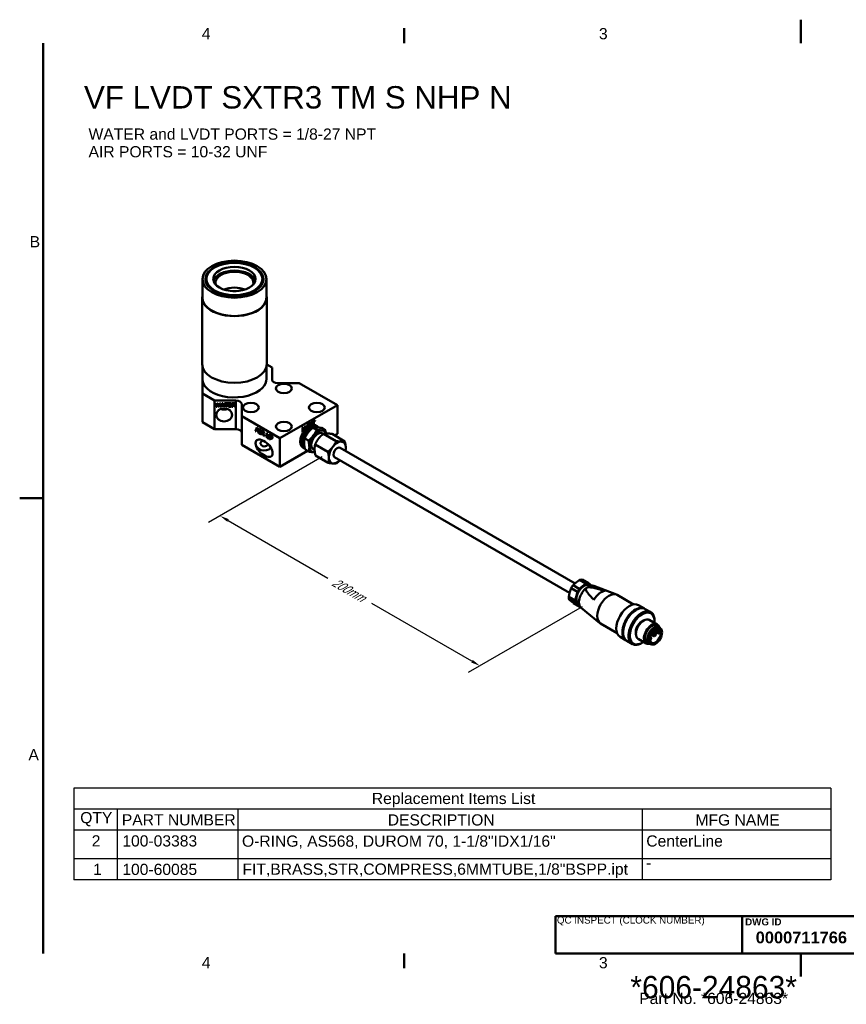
# Model space of a CAD drawing. Header units: millimetres. Extents: x 7 to 857, y -1 to 540.
# Tile 1 of 3: x 7 to 456, y 4 to 540. Entities that reach past the tile are written whole.
import ezdxf
from ezdxf.enums import TextEntityAlignment as Align

# ---------------------------------------------------------------- set-up
doc = ezdxf.new("R2010")
doc.units = ezdxf.units.MM
doc.header["$LTSCALE"] = 2
doc.layers.get('0').update_dxf_attribs({"lineweight": 25})
for name, color, linetype, lineweight in [('Border_0', 7, 'Continuous', 50), ('Border_2', 7, 'Continuous', 50), ('Dimensions(CL)', 7, 'Continuous', 25), ('Sketch Geometry(CL)', 7, 'Continuous', 50), ('Symbols(CL)', 7, 'Continuous', 25), ('Visible Edges(CL)', 7, 'Continuous', 50), ('Visible Tangent Edges(CL)', 7, 'Continuous', 50)]:
    doc.layers.add(name, color=color, linetype=linetype, lineweight=lineweight)
doc.styles.add('ALIGNED-CL', font='arial.ttf')
doc.styles.add('Copy of DEFAULT-CL', font='arial.ttf')
doc.styles.add('DEFAULT-ANSI', font='arial.ttf')
doc.styles.add('Text Style30', font='arialbd.ttf')
doc.styles.add('Text Style31', font='arialbd.ttf')
doc.styles.add('Text Style32', font='arialbd.ttf')
doc.styles.add('Text Style50', font='arialbd.ttf')
doc.styles.add('Text Style56', font='arialbd.ttf')
doc.styles.add('Text Style93', font='arialbd.ttf')
doc.styles.add('Text Style95', font='arialbd.ttf')
doc.dimstyles.new('MM-2PLC-CL', dxfattribs={"dimscale": 2, "dimtxt": 3.048, "dimasz": 2.5, "dimexe": 3.175, "dimexo": 1.5875, "dimgap": 1.6002, "dimtad": 0, "dimtoh": 1, "dimrnd": 1e-08, "dimzin": 0, "dimdsep": 46, "dimtxsty": 'ALIGNED-CL', "dimcen": 0.09, "dimdle": 10, "dimclrd": 7, "dimclre": 7, "dimclrt": 250, "dimadec": 1, "dimazin": 0, "dimtfac": 1, "dimtofl": 0, "dimtmove": 0, "dimatfit": 3, "dimfxl": 0, "dimtolj": 1, "dimtzin": 0, "dimlwd": 25, "dimlwe": 25, "dimarcsym": 0})

# ---------------------------------------------------------------- blocks, each defined once
blk = doc.blocks.new('Borders Default Border')
at = {"layer": 'Border_0'}
for p, q in [((107.95, 263.65), (107.95, 267.72)), ((107.95, 15.75), (107.95, 11.68))]:
    blk.add_line(p, q, dxfattribs=at)
at = {"layer": 'Border_0', "flags": 128}
for points in [[(215.9, 270), (215.9, 263.65)], [(9.65, 15.75), (9.65, 263.65)], [(3.3, 139.7), (9.65, 139.7)], [(215.9, 9.4), (215.9, 15.75)]]:
    blk.add_lwpolyline(points, dxfattribs=at)
at = {"layer": 'Border_2', "char_height": 3.05, "attachment_point": 7, "style": 'ALIGNED-CL'}
for s, insert in [('4', (52.85, 264.67)), ('3', (160.93, 264.62)), ('B', (6.02, 208.02)), ('A', (5.68, 68.32)), ('4', (52.85, 11.68)), ('3', (160.93, 11.63))]:
    blk.add_mtext(s, dxfattribs=dict(at, insert=insert))
blk = doc.blocks.new('Replacement Items List')
at = {"layer": 'Symbols(CL)'}
for p, q in [((223.99, 60.73), (18.06, 60.73)), ((18.06, 60.73), (18.06, 55)), ((223.99, 60.73), (223.99, 55)), ((223.99, 55), (18.06, 55)), ((18.06, 55), (18.06, 49.25)), ((29.85, 55), (29.85, 49.25)), ((62.67, 55), (62.67, 49.25)), ((172.7, 55), (172.7, 49.25)), ((223.99, 55), (223.99, 49.25)), ((223.99, 49.25), (18.06, 49.25)), ((18.06, 49.25), (18.06, 35.76)), ((29.85, 49.25), (29.85, 35.76)), ((62.67, 49.25), (62.67, 35.76)), ((172.7, 49.25), (172.7, 35.76)), ((223.99, 49.25), (223.99, 35.76)), ((223.99, 41.51), (18.06, 41.51)), ((223.99, 35.76), (18.06, 35.76))]:
    blk.add_line(p, q, dxfattribs=at)
at = {"layer": 'Symbols(CL)', "color": 250, "char_height": 3.048, "attachment_point": 7, "style": 'ALIGNED-CL'}
for s, insert in [('Replacement Items List', (99.12, 55.49)), ('QTY', (19.77, 50.34)), ('PART NUMBER', (31.09, 50.55)), ('DESCRIPTION', (103.46, 50.52)), ('MFG NAME', (187.19, 50.52))]:
    blk.add_mtext(s, dxfattribs=dict(at, insert=insert))
at = {"layer": 'Symbols(CL)', "color": 7, "attachment_point": 7, "style": 'ALIGNED-CL'}
for s, insert, char_height in [('2', (22.9, 44.85), 3.05), ('100-03383', (31.23, 44.8), 3.048), ('O-RING, AS568, DUROM 70, 1-1/8"IDX1/16"', (63.79, 44.22), 3.048), ('CenterLine', (173.82, 44.78), 3.048), ('1', (23.26, 37.1), 3.05), ('100-60085', (31.23, 37.05), 3.048), ('FIT,BRASS,STR,COMPRESS,6MMTUBE,1/8"BSPP.ipt', (63.93, 36.24), 3.048), ('-', (173.74, 38.9), 3.05)]:
    blk.add_mtext(s, dxfattribs=dict(at, insert=insert, char_height=char_height))
blk = doc.blocks.new('*D23')
at = {"layer": 'Defpoints', "color": 0, "linetype": 'Continuous'}
for p in [(174.42, 303.69), (115.66, 269.76), (315.85, 222.04)]:
    blk.add_point(p, dxfattribs=at)
at = {"layer": 'Dimensions(CL)', "color": 7, "linetype": 'Continuous', "lineweight": 25}
for p, q in [((171.25, 301.86), (109.31, 266.1)), ((119.99, 267.26), (174.39, 235.85)), ((252.75, 190.61), (198.34, 222.02)), ((312.67, 220.21), (250.73, 184.45))]:
    blk.add_line(p, q, dxfattribs=at)
at = {"layer": 'Dimensions(CL)', "color": 7, "linetype": 'Continuous'}
for points in [[(120.4, 267.99), (119.57, 266.54), (115.66, 269.76)], [(253.16, 191.34), (252.33, 189.89), (257.08, 188.11)]]:
    blk.add_solid(points, dxfattribs=at)
at = {"layer": 'Dimensions(CL)', "color": 250, "linetype": 'Continuous', "lineweight": 25, "insert": (177.16, 234.25), "char_height": 6.096, "attachment_point": 4, "rotation": 330, "style": 'ALIGNED-CL'}
blk.add_mtext('\\A1;{\\Q30.000;\\W0.816;\\H0.816x;200mm}', dxfattribs=at)
blk = doc.blocks.new('Title Blocks CLTB5')
at = {"layer": 'Sketch Geometry(CL)'}
for p, q in [((657.2, 12.75), (606.4, 12.75)), ((606.4, 12.75), (606.4, 2.59)), ((688.95, 12.75), (657.2, 12.75)), ((657.2, 12.75), (657.2, 2.59)), ((657.2, 2.59), (657.2, 12.75)), ((606.4, 2.59), (657.2, 2.59)), ((657.2, 2.59), (879.45, 2.59))]:
    blk.add_line(p, q, dxfattribs=at)
at = {"layer": 'Symbols(CL)', "color": 179, "char_height": 1.905}
for s, insert, width, attachment_point, style in [('\\fArial|b0|i0;\\H1.9050;QC INSPECT (CLOCK NUMBER)', (606.8, 11.36), 42.5785, 4, 'Copy of DEFAULT-CL'), ('\\fArial|b1|i0;\\H1.9050;DWG ID', (658.02, 12.11), 12.1955, 1, 'DEFAULT-ANSI')]:
    blk.add_mtext(s, dxfattribs=dict(at, insert=insert, width=width, attachment_point=attachment_point, style=style))
at = {"layer": 'Symbols(CL)', "color": 179, "insert": (649.45, -7.41), "char_height": 3.05, "width": 60, "attachment_point": 5, "line_spacing_factor": 0.452074, "style": 'Copy of DEFAULT-CL'}
blk.add_mtext('{\\f3 of 9 Barcode|b0|i0|c0|p82;\\H1.9987x;*606-24863*\\P\\fArial|b0|i0|c0|p34;\\H0.50033x;Part No. *606-24863*\\H2.7799x; }', dxfattribs=at)
at = {"layer": 'Symbols(CL)', "color": 179}
for tag, p, height, style in [('CATEGORY_001', (873.48, 68.53), 6.1, 'Text Style56'), ('MANAGER_001', (783.56, 43.97), 6.1, 'Text Style56'), ('DESCRIPTION_001', (784.81, 36.97), 3.05, 'DEFAULT-ANSI'), ('STATUS_001', (692.64, 24.67), 3.96, 'Text Style50'), ('SheetSize_001', (745.36, 24.27), 3.96, 'Text Style50'), ('REVISION_NUMBER_001', (775.31, 23.91), 2.54, 'Text Style31'), ('Drawing_Scale_001', (772.51, 19.43), 1.91, 'Text Style93'), ('MFG_APPROVED_BY_001', (705.26, 19.25), 1.91, 'Text Style93'), ('AUTHOR_001', (705.26, 14.35), 1.91, 'Text Style93'), ('ENG_APPROVED_BY_001', (743.35, 14.21), 3.96, 'Text Style50'), ('CREATION_DATE_001', (764.31, 14.21), 1.9, 'Text Style30'), ('CHECKED_BY_001', (660.89, 5.32), 3.2, 'Text Style95'), ('FILENAME_001', (791.65, 4.32), 1.9, 'Text Style30'), ('PTC_WM_ITERATION_001', (875.84, 3.59), 3.05, 'Text Style32')]:
    blk.add_attdef(tag, p, '', height=height, dxfattribs=dict(at, style=style))
at = {"layer": 'Symbols(CL)', "color": 179, "style": 'Text Style32'}
for tag, p in [('MATERIAL', (784.84, 30.45)), ('MaterialSize', (784.84, 22.91))]:
    blk.add_attdef(tag, text='', height=3.05, dxfattribs=at).set_placement(p, align=Align.MIDDLE_LEFT)

msp = doc.modelspace()

# ---------------------------------------------------------------- linework, layer by layer
at = {"layer": 'Visible Edges(CL)'}
for p, q in [((112.695, 405.015), (112.336, 404.807)), ((134.248, 405.015), (134.607, 404.807)), ((106.009, 388.683), (106.009, 398.689)), ((107.723, 398.378), (107.723, 397.872)), ((139.219, 398.378), (139.219, 397.872)), ((140.934, 388.683), (140.934, 398.689)), ((105.882, 352.389), (105.882, 388.683)), ((141.061, 352.389), (141.061, 388.683)), ((106.009, 344.353), (106.009, 351.171)), ((140.934, 344.353), (140.934, 351.171)), ((143.946, 350.575), (141.059, 352.242)), ((143.946, 343.905), (143.946, 350.575)), ((106.05, 343.664), (106.05, 336.369)), ((158.674, 342.072), (147.121, 342.072)), ((179.508, 330.043), (158.674, 342.072)), ((106.05, 336.369), (112.695, 332.532)), ((106.05, 336.369), (106.05, 320.814)), ((112.695, 332.532), (124.248, 332.532)), ((112.695, 332.532), (112.695, 316.978)), ((112.811, 331.197), (113.159, 331.197)), ((113.459, 329.123), (112.811, 331.197)), ((113.459, 329.27), (112.857, 331.197)), ((113.159, 331.197), (113.669, 329.478)), ((113.834, 329.27), (113.459, 329.27)), ((113.459, 329.123), (113.459, 329.27)), ((113.834, 329.123), (113.459, 329.123)), ((113.669, 329.478), (114.176, 331.197)), ((114.336, 330.991), (113.834, 329.27)), ((114.336, 330.844), (113.834, 329.123)), ((113.834, 329.123), (113.834, 329.27)), ((114.176, 331.197), (114.519, 331.197)), ((114.853, 329.27), (114.336, 330.991)), ((114.336, 330.844), (114.336, 330.991)), ((114.853, 329.123), (114.336, 330.844)), ((114.519, 331.197), (115.03, 329.457)), ((115.232, 329.27), (114.853, 329.27)), ((114.853, 329.123), (114.853, 329.27)), ((115.232, 329.123), (114.853, 329.123)), ((115.03, 329.457), (115.538, 331.197)), ((115.824, 331.197), (115.232, 329.27)), ((115.87, 331.197), (115.232, 329.123)), ((115.232, 329.123), (115.232, 329.27)), ((115.538, 331.197), (115.87, 331.197)), ((115.898, 329.123), (116.755, 331.197)), ((116.24, 329.123), (115.898, 329.123)), ((116.24, 329.27), (115.959, 329.27)), ((116.471, 329.849), (116.24, 329.27)), ((116.471, 329.703), (116.24, 329.123)), ((116.24, 329.123), (116.24, 329.27)), ((117.44, 329.849), (116.471, 329.849)), ((116.471, 329.703), (116.471, 329.849)), ((117.44, 329.703), (116.471, 329.703)), ((116.954, 331.061), (116.563, 330.085)), ((116.954, 330.915), (116.563, 329.938)), ((116.563, 329.938), (116.563, 330.085)), ((116.563, 329.938), (117.348, 329.938)), ((116.755, 331.197), (117.17, 331.197)), ((117.348, 330.085), (116.954, 331.061)), ((116.954, 330.915), (116.954, 331.061)), ((117.348, 329.938), (116.954, 330.915)), ((117.17, 331.197), (118.027, 329.123)), ((117.348, 329.938), (117.348, 330.085)), ((117.671, 329.27), (117.44, 329.849)), ((117.44, 329.703), (117.44, 329.849)), ((117.671, 329.123), (117.44, 329.703)), ((117.966, 329.27), (117.671, 329.27)), ((117.671, 329.123), (117.671, 329.27)), ((118.027, 329.123), (117.671, 329.123)), ((118.008, 330.952), (118.008, 331.197)), ((118.008, 331.197), (120.05, 331.197)), ((118.86, 331.098), (118.008, 331.098)), ((118.86, 330.952), (118.008, 330.952)), ((118.86, 330.952), (118.86, 331.098)), ((118.86, 329.123), (118.86, 330.952)), ((119.198, 329.27), (118.86, 329.27)), ((119.198, 329.123), (118.86, 329.123)), ((119.198, 330.952), (119.198, 331.098)), ((120.05, 331.098), (119.198, 331.098)), ((119.198, 330.952), (119.198, 329.123)), ((120.05, 330.952), (119.198, 330.952)), ((120.05, 331.197), (120.05, 330.952)), ((120.307, 331.197), (121.896, 331.197)), ((120.307, 329.123), (120.307, 331.197)), ((121.896, 329.27), (120.307, 329.27)), ((121.896, 329.123), (120.307, 329.123)), ((121.896, 331.098), (120.645, 331.098)), ((120.645, 330.952), (120.645, 331.098)), ((120.645, 330.952), (120.645, 330.383)), ((121.896, 330.952), (120.645, 330.952)), ((120.645, 330.383), (121.812, 330.383)), ((121.812, 330.285), (120.645, 330.285)), ((120.645, 330.138), (120.645, 330.285)), ((121.812, 330.138), (120.645, 330.138)), ((120.645, 330.138), (120.645, 329.368)), ((120.645, 329.368), (121.896, 329.368)), ((121.812, 330.383), (121.812, 330.138)), ((121.896, 331.197), (121.896, 330.952)), ((121.896, 329.368), (121.896, 329.123)), ((122.267, 331.197), (122.922, 331.197)), ((122.267, 329.123), (122.267, 331.197)), ((122.605, 329.27), (122.267, 329.27)), ((122.605, 329.123), (122.267, 329.123)), ((122.605, 330.958), (122.605, 331.105)), ((122.94, 331.105), (122.605, 331.105)), ((122.605, 330.958), (122.605, 330.178)), ((122.94, 330.958), (122.605, 330.958)), ((122.605, 330.178), (122.901, 330.178)), ((122.991, 330.095), (122.605, 330.095)), ((122.605, 329.948), (122.605, 330.095)), ((122.991, 329.948), (122.605, 329.948)), ((122.605, 329.948), (122.605, 329.123)), ((123.794, 329.27), (122.991, 330.095)), ((122.991, 329.948), (122.991, 330.095)), ((123.794, 329.123), (122.991, 329.948)), ((123.329, 330.025), (123.329, 330.172)), ((123.329, 330.025), (124.233, 329.123)), ((123.504, 330.612), (123.504, 330.759)), ((124.086, 329.27), (123.794, 329.27)), ((123.794, 329.123), (123.794, 329.27)), ((124.233, 329.123), (123.794, 329.123)), ((127.423, 330.699), (127.423, 324.029)), ((148.257, 312), (179.508, 330.043)), ((179.508, 330.043), (179.508, 314.489)), ((127.423, 324.029), (148.257, 312)), ((127.423, 324.029), (127.423, 308.475)), ((165.641, 320.793), (167.374, 321.793)), ((167.374, 321.793), (167.374, 321.499)), ((112.695, 316.978), (106.05, 320.814)), ((124.248, 316.978), (112.695, 316.978)), ((135.008, 315.916), (135.735, 317.986)), ((135.188, 316.02), (135.854, 317.917)), ((135.494, 316.332), (135.673, 316.436)), ((135.904, 317.549), (135.572, 316.569)), ((135.572, 316.569), (136.238, 316.185)), ((136.496, 315.961), (135.673, 316.436)), ((135.735, 317.986), (136.088, 317.782)), ((135.904, 317.549), (136.084, 317.653)), ((136.238, 316.185), (135.904, 317.549)), ((136.417, 316.288), (136.084, 317.653)), ((136.088, 317.782), (136.814, 314.874)), ((136.935, 317.039), (136.935, 317.293)), ((136.935, 317.293), (137.77, 316.811)), ((136.935, 317.039), (137.114, 317.142)), ((137.209, 316.88), (136.935, 317.039)), ((137.114, 317.142), (137.114, 317.189)), ((137.389, 316.984), (137.114, 317.142)), ((137.209, 316.88), (137.389, 316.984)), ((137.209, 314.9), (137.209, 316.88)), ((137.389, 315.004), (137.389, 316.984)), ((137.495, 316.715), (137.675, 316.819)), ((137.495, 316.715), (137.495, 314.735)), ((137.77, 316.557), (137.495, 316.715)), ((137.77, 316.764), (137.675, 316.819)), ((137.77, 316.811), (137.77, 316.557)), ((138.124, 314.117), (138.124, 316.606)), ((138.124, 316.606), (138.68, 316.285)), ((138.304, 314.221), (138.304, 316.502)), ((160.608, 317.887), (160.894, 318.052)), ((160.608, 315.398), (160.608, 317.887)), ((160.715, 317.948), (160.715, 315.962)), ((160.894, 318.052), (160.894, 315.858)), ((161.851, 318.605), (162.159, 318.782)), ((162.346, 317.232), (161.851, 318.605)), ((162.039, 318.713), (162.498, 317.389)), ((162.159, 318.782), (162.605, 317.495)), ((162.942, 317.81), (163.353, 319.472)), ((163.404, 319.501), (162.982, 317.846)), ((163.645, 319.64), (163.245, 318.068)), ((163.353, 319.472), (163.645, 319.64)), ((163.851, 319.759), (164.342, 320.043)), ((163.851, 318.516), (163.851, 319.759)), ((164.176, 319.868), (163.958, 319.742)), ((163.958, 319.742), (163.958, 318.586)), ((164.138, 319.638), (163.958, 319.742)), ((164.356, 319.764), (164.138, 319.638)), ((164.138, 319.638), (164.138, 318.698)), ((165.043, 319.905), (164.863, 320.009)), ((165.297, 317.433), (165.452, 317.523)), ((166.185, 321.02), (165.641, 320.706)), ((166.364, 320.916), (165.641, 320.498)), ((165.641, 320.498), (165.641, 320.793)), ((166.364, 320.916), (166.185, 321.02)), ((166.213, 317.791), (168.221, 316.632)), ((166.364, 319.43), (166.364, 320.916)), ((167.194, 321.603), (166.471, 321.185)), ((166.471, 321.185), (166.471, 319.431)), ((166.651, 321.081), (166.471, 321.185)), ((167.374, 321.499), (166.651, 321.081)), ((166.651, 321.081), (166.651, 319.424)), ((167.194, 321.69), (167.194, 321.603)), ((167.374, 321.499), (167.194, 321.603)), ((167.736, 319.103), (168.443, 318.695)), ((170.907, 317.64), (172.914, 316.481)), ((135.008, 315.916), (135.188, 316.02)), ((135.298, 315.749), (135.008, 315.916)), ((135.357, 315.923), (135.188, 316.02)), ((135.494, 316.332), (135.298, 315.749)), ((136.316, 315.857), (135.494, 316.332)), ((136.238, 316.185), (136.417, 316.288)), ((136.316, 315.857), (136.496, 315.961)), ((136.512, 315.048), (136.316, 315.857)), ((136.692, 315.152), (136.496, 315.961)), ((136.512, 315.048), (136.692, 315.152)), ((136.814, 314.874), (136.512, 315.048)), ((136.754, 315.116), (136.692, 315.152)), ((136.935, 314.804), (136.935, 315.058)), ((136.935, 315.058), (137.209, 314.9)), ((136.935, 314.804), (137.114, 314.908)), ((137.77, 314.322), (136.935, 314.804)), ((137.114, 314.908), (137.114, 314.955)), ((137.77, 314.53), (137.114, 314.908)), ((137.209, 314.9), (137.389, 315.004)), ((137.495, 314.735), (137.77, 314.576)), ((137.77, 314.576), (137.77, 314.322)), ((138.124, 314.117), (138.304, 314.221)), ((138.411, 313.952), (138.124, 314.117)), ((138.411, 314.159), (138.304, 314.221)), ((138.411, 316.154), (138.59, 316.258)), ((138.695, 315.99), (138.411, 316.154)), ((138.411, 316.154), (138.411, 315.219)), ((138.411, 315.219), (138.662, 315.073)), ((138.411, 314.942), (138.59, 315.046)), ((138.411, 314.942), (138.411, 313.952)), ((138.739, 314.753), (138.411, 314.942)), ((138.875, 316.094), (138.59, 316.258)), ((138.919, 314.856), (138.59, 315.046)), ((138.739, 314.753), (138.919, 314.856)), ((139.42, 313.369), (138.739, 314.753)), ((139.6, 313.473), (138.919, 314.856)), ((139.025, 314.68), (139.205, 314.784)), ((139.025, 314.68), (139.792, 313.154)), ((139.059, 314.982), (139.239, 315.085)), ((139.42, 313.369), (139.6, 313.473)), ((139.792, 313.154), (139.42, 313.369)), ((139.645, 313.447), (139.6, 313.473)), ((140.863, 315.025), (141.149, 314.86)), ((140.863, 313.472), (140.863, 315.025)), ((141.042, 313.576), (141.042, 314.921)), ((141.149, 314.86), (141.149, 313.307)), ((142, 312.252), (142.18, 312.356)), ((142.136, 312.729), (142.136, 314.29)), ((142.136, 314.29), (142.422, 314.125)), ((142.316, 312.833), (142.316, 314.186)), ((142.422, 314.125), (142.422, 312.572)), ((142.833, 313.888), (143.374, 313.575)), ((142.833, 311.399), (142.833, 313.888)), ((142.833, 311.399), (143.013, 311.503)), ((143.119, 311.234), (142.833, 311.399)), ((143.013, 311.503), (143.013, 313.784)), ((143.119, 311.441), (143.013, 311.503)), ((143.119, 313.436), (143.299, 313.539)), ((143.119, 313.436), (143.119, 312.444)), ((143.357, 313.299), (143.119, 313.436)), ((143.119, 312.444), (143.315, 312.331)), ((143.119, 312.161), (143.299, 312.265)), ((143.362, 312.021), (143.119, 312.161)), ((143.119, 312.161), (143.119, 311.234)), ((143.536, 313.402), (143.299, 313.539)), ((143.542, 312.125), (143.299, 312.265)), ((143.768, 312.211), (143.948, 312.315)), ((143.774, 312.215), (143.954, 312.318)), ((148.257, 296.446), (148.257, 312)), ((161.37, 316.046), (160.608, 315.606)), ((161.132, 315.701), (160.608, 315.398)), ((160.894, 315.858), (160.715, 315.962)), ((160.894, 315.858), (161.479, 316.196)), ((161.721, 311.934), (163.728, 310.775)), ((171.332, 314.717), (171.807, 314.443)), ((171.891, 314.513), (178.848, 310.496)), ((176.585, 314.362), (183.542, 310.345)), ((179.508, 314.489), (177.936, 313.581)), ((148.257, 296.446), (127.423, 308.475)), ((160.736, 306.978), (161.443, 306.57)), ((160.962, 309.926), (160.962, 309.746)), ((161.922, 305.926), (163.929, 304.767)), ((166.332, 306.057), (167.102, 305.613)), ((167.399, 308.656), (174.356, 304.639)), ((308.87, 233), (180.96, 306.849)), ((144.255, 304.574), (144.255, 303.309)), ((163.3, 305.131), (148.257, 296.446)), ((167.6, 302.648), (174.557, 298.632)), ((305.89, 227.793), (177.96, 301.653)), ((311.184, 230.013), (307.744, 232)), ((314.8, 232.856), (311.184, 230.013)), ((311.359, 234.842), (314.8, 232.856)), ((316.131, 233.072), (312.69, 235.059)), ((317.721, 231.821), (316.131, 233.072)), ((317.129, 231.696), (316.81, 231.88)), ((319.109, 231.676), (331.366, 226.9)), ((308.863, 223.625), (305.423, 225.611)), ((306.664, 230.321), (310.105, 228.335)), ((310.105, 228.335), (308.863, 223.625)), ((340.703, 221.55), (331.78, 226.701)), ((305.674, 224.15), (309.115, 222.163)), ((311.489, 220.296), (308.048, 222.282)), ((309.115, 222.163), (311.489, 220.296)), ((311.129, 221.304), (310.81, 221.488)), ((346.705, 219.239), (343.382, 221.158)), ((312.137, 219.599), (322.401, 211.372)), ((341.891, 218.422), (342.094, 218.539)), ((350.077, 217.321), (347.107, 219.036)), ((331.703, 205.961), (322.78, 211.113)), ((353.58, 210.651), (349.266, 213.142)), ((352.135, 212.314), (352.135, 212.722)), ((354.548, 209.226), (353.205, 210.002)), ((336.705, 201.918), (333.382, 203.837)), ((335.006, 206.496), (335.006, 206.261)), ((350.32, 205.027), (351.673, 204.246)), ((350.82, 205.893), (352.173, 205.112)), ((351.082, 206.256), (352.565, 205.4)), ((351.94, 207.056), (354.243, 205.726)), ((353.613, 208.031), (355.042, 207.207)), ((355.18, 208.688), (354.473, 209.096)), ((354.488, 206.772), (355.042, 207.207)), ((355.21, 206.252), (354.653, 205.814)), ((340.052, 199.958), (337.082, 201.672)), ((347.58, 200.259), (343.266, 202.749)), ((345.418, 200.679), (345.064, 200.474)), ((349.298, 200.133), (347.955, 200.908)), ((350.08, 199.854), (349.373, 200.263)), ((349.821, 203.63), (350.105, 203.466))]:
    msp.add_line(p, q, dxfattribs=at)
for centre, start, end in [((351.923, 204.679), 240, 60), ((351.87, 207.551), 263.47312, 353.47163), ((352.315, 204.967), 277.19053, 60), ((349.855, 203.033), 251.44855, 60)]:
    msp.add_arc(centre, 0.5, start, end, dxfattribs=at)
for centre, major_axis, ratio in [((123.471, 398.689), (17.462, 0), 0.5773503), ((123.471, 398.689), (15.812, 0), 0.5773503), ((123.471, 398.793), (15.24, 0), 0.5773503), ((123.471, 398.793), (11.509, 0), 0.5773503), ((150.412, 339.168), (4.366, 0), 0.5773503), ((117.832, 324.755), (-4.366, 0), 0.8164966), ((132.452, 328.799), (4.366, 0), 0.5773503), ((168.373, 328.799), (4.366, 0), 0.5773503), ((150.412, 318.429), (4.366, 0), 0.5773503), ((352.63, 204.271), (-2.55, -4.417), 0.5773503), ((352.63, 204.271), (-2.075, -3.594), 0.5773503)]:
    msp.add_ellipse(centre, major_axis=major_axis, ratio=ratio, dxfattribs=at)
for centre, major_axis, ratio, start_param, end_param in [((123.471, 398.378), (-15.748, 0), 0.5773503, 5.4977871, 6.384339), ((123.471, 396.719), (11.509, 0), 0.5773503, 0.1566916, 2.9849011), ((123.471, 396.719), (10.319, 0), 0.5773503, 6.1057337, 9.6022295), ((123.471, 398.378), (15.748, 0), 0.5773503, 6.1820316, 7.0685835), ((123.471, 388.122), (10.319, 0), 0.5773503, 0.9745458, 2.1670469), ((123.471, 386.236), (-10.319, 0), 0.5773503, 4.6224096, 4.8023683), ((123.471, 388.683), (17.59, 0), 0.5773503, 3.0213519, 6.4034261), ((123.471, 388.683), (17.463, 0), 0.5773503, 3.1415927, 6.2831853), ((123.471, 352.389), (17.59, 0), 0.5773503, 3.1415927, 6.2831853), ((123.471, 344.353), (-17.463, 0), 0.5773503, 0, 0.0683743), ((123.471, 344.353), (-17.462, 0), 0.5773503, 0.0683743, 2.643595), ((123.471, 344.353), (17.463, 0), 0.5773503, 5.7851876, 6.2831853), ((147.121, 343.905), (-3.175, 0), 0.5773503, 0, 1.5707963), ((124.248, 330.699), (3.175, 0), 0.5773503, 0, 1.5707963), ((117.832, 331.207), (-4.366, 0), 0.8164966, 1.131607, 2.0099856), ((124.248, 315.145), (3.175, 0), 0.5773503, 0, 1.5707963), ((164.236, 313.041), (3.5, 6.062), 0.5773503, 0, 3.1415927), ((164.943, 312.632), (3.5, 6.062), 0.5773503, 5.9941496, 9.5241909), ((165.452, 312.338), (3.175, 5.499), 0.5773503, 0.0616052, 2.8928442), ((165.297, 312.428), (-3.065, -5.309), 0.5773503, 3.9269908, 5.4977871), ((139.636, 306.608), (4.131, -4.215), 0.5226995, 0.6534419, 6.6096646), ((168.832, 310.387), (3.25, 5.629), 0.5773503, 1.3468796, 2.3940772), ((168.832, 310.387), (2.5, 4.33), 0.5773503, 0, 3.1415927), ((168.832, 310.387), (3.25, 5.629), 0.5773503, 0.2996821, 1.3468796), ((168.832, 310.387), (3.25, 5.629), 0.5773503, 5.8415072, 6.5828674), ((139.716, 309.267), (-4.76, 0.144), 0.8163722, 0.0006394, 2.4776398), ((139.716, 309.267), (-2.031, 0.061), 0.8163722, 5.0967796, 9.2404726), ((168.832, 310.387), (-3.25, -5.629), 0.5773503, 5.5356698, 6.5828674), ((179.46, 304.251), (3.25, 5.629), 0.5773503, 1.3468796, 2.3940772), ((179.46, 304.251), (3.25, 5.629), 0.5773503, 0.2996821, 1.3468796), ((179.46, 304.251), (-1.5, -2.598), 0.5773503, 3.1415927, 6.2831853), ((179.46, 304.251), (3.25, 5.629), 0.5773503, 5.5356698, 6.5828674), ((179.46, 304.251), (-3.25, -5.629), 0.5773503, 2.050525, 2.3940772), ((168.832, 310.387), (-3.25, -5.629), 0.5773503, 0.2996821, 0.4274717), ((179.46, 304.251), (-3.25, -5.629), 0.5773503, 5.5356698, 6.5828674), ((179.46, 304.251), (-3.25, -5.629), 0.5773503, 0.2996821, 1.0910677), ((310.369, 228.671), (3.5, 6.062), 0.5773503, 1.3445562, 1.6312513), ((313.81, 226.684), (-3, -5.196), 0.5773503, 3.1415927, 6.2831853), ((310.369, 228.671), (3.5, 6.062), 0.5773503, 0.2973587, 0.5840538), ((313.81, 226.684), (3.5, 6.062), 0.5773503, 0.2973587, 0.5840538), ((315.931, 225.459), (3.5, 6.062), 0.5773503, 0.0882274, 0.964305), ((310.369, 228.671), (3.5, 6.062), 0.5773503, 2.3917538, 2.6784489), ((313.81, 226.684), (3.5, 6.062), 0.5773503, 1.3445562, 1.6312513), ((315.931, 225.459), (-3.5, -6.062), 0.5773503, 4.1058977, 6.1949579), ((323.002, 221.377), (-4.123, -7.141), 0.5773503, 3.5489746, 4.6628207), ((327.28, 218.907), (-4.5, -7.794), 0.5773503, 3.1415927, 6.2831853), ((313.81, 226.684), (3.5, 6.062), 0.5773503, 2.3917538, 2.6784489), ((313.81, 226.684), (-3.5, -6.062), 0.5773503, 0.2973587, 0.3078871), ((338.382, 212.497), (-5, -8.66), 0.5773503, 3.1415927, 6.2831853), ((341.705, 210.579), (-5, -8.66), 0.5773503, 3.1348831, 6.2898948), ((342.094, 210.354), (5.013, 8.682), 0.5773503, 0, 3.1415927), ((341.891, 210.471), (-4.869, -8.433), 0.5773503, 3.9269908, 5.4977871), ((345.064, 208.639), (5.013, 8.682), 0.5773503, 5.4225019, 10.2854614), ((345.064, 208.639), (-5, -8.66), 0.5773503, 2.3561945, 7.0685835), ((345.418, 208.435), (4.75, 8.227), 0.5773503, 5.395977, 10.3119862), ((346.266, 207.945), (-3, -5.196), 0.5773503, 3.1415927, 6.2831853), ((345.418, 208.435), (-2.5, -4.33), 0.5773503, 3.6405105, 5.7842674), ((350.58, 205.455), (-3, -5.196), 0.5773503, 2.6345511, 6.7902269), ((350.58, 205.455), (-2.625, -4.547), 0.5773503, 3.1415927, 6.2831853), ((351.923, 204.679), (-2.55, -4.417), 0.5773503, 3.1415927, 6.2831853), ((351.923, 204.679), (-2.625, -4.547), 0.5773503, 2.9019741, 6.5228039), ((354.571, 206.293), (-0.328, -0.567), 0.5773503, 4.1058977, 7.2474903), ((352.277, 204.475), (-2.075, -3.594), 0.5773503, 2.3807908, 2.6977865)]:
    msp.add_ellipse(centre, major_axis=major_axis, ratio=ratio, start_param=start_param, end_param=end_param, dxfattribs=at)
for points, degree in [([(122.901, 330.178), (123.047, 330.178), (123.28, 330.22), (123.36, 330.286)], 2), ([(122.922, 331.197), (123.14, 331.197), (123.434, 331.158), (123.568, 331.088)], 2), ([(123.343, 330.888), (123.271, 330.926), (123.08, 330.958), (122.94, 330.958)], 2), ([(123.856, 330.634), (123.856, 330.407), (123.572, 330.099), (123.329, 330.025)], 2), ([(123.504, 330.612), (123.504, 330.703), (123.426, 330.842), (123.343, 330.888)], 2), ([(123.36, 330.286), (123.434, 330.343), (123.504, 330.504), (123.504, 330.612)], 2), ([(123.568, 331.088), (123.702, 331.017), (123.856, 330.797), (123.856, 330.634)], 2), ([(164.342, 320.043), (164.646, 320.218), (164.992, 320.313), (165.114, 320.291)], 2), ([(164.925, 319.944), (164.81, 319.956), (164.55, 319.876), (164.356, 319.764)], 2), ([(164.863, 320.009), (164.828, 320.029), (164.789, 320.042), (164.746, 320.048)], 3), ([(165.252, 319.326), (165.252, 319.612), (165.088, 319.923), (164.925, 319.944)], 2), ([(165.114, 320.291), (165.322, 320.251), (165.55, 319.857), (165.55, 319.494)], 2), ([(165.249, 319.22), (165.252, 319.272), (165.252, 319.326)], 2), ([(165.371, 319.598), (165.371, 319.486), (165.361, 319.37), (165.34, 319.249)], 3), ([(165.55, 319.494), (165.55, 319.401), (165.542, 319.307)], 2), ([(138.662, 315.073), (138.786, 315.002), (138.983, 314.938), (139.052, 314.978)], 2), ([(138.68, 316.285), (138.865, 316.179), (139.114, 315.988), (139.228, 315.838)], 2), ([(139.038, 315.708), (138.976, 315.789), (138.814, 315.921), (138.695, 315.99)], 2), ([(139.473, 315.152), (139.473, 314.88), (139.231, 314.65), (139.025, 314.68)], 2), ([(139.174, 315.298), (139.174, 315.407), (139.107, 315.613), (139.038, 315.708)], 2), ([(139.052, 314.978), (139.114, 315.01), (139.174, 315.169), (139.174, 315.298)], 2), ([(139.372, 314.786), (139.32, 314.775), (139.264, 314.775), (139.205, 314.784)], 3), ([(139.228, 315.838), (139.342, 315.688), (139.473, 315.348), (139.473, 315.152)], 2), ([(141.069, 312.595), (140.955, 312.789), (140.863, 313.206), (140.863, 313.472)], 2), ([(141.642, 312.034), (141.451, 312.144), (141.168, 312.422), (141.069, 312.595)], 2), ([(141.149, 313.307), (141.149, 313.133), (141.188, 312.877), (141.242, 312.751)], 2), ([(141.242, 312.751), (141.299, 312.617), (141.499, 312.399), (141.642, 312.317)], 2), ([(141.642, 312.317), (141.776, 312.239), (141.986, 312.221), (142.043, 312.288)], 2), ([(142.216, 311.932), (142.113, 311.875), (141.841, 311.919), (141.642, 312.034)], 2), ([(142.043, 312.288), (142.098, 312.352), (142.136, 312.562), (142.136, 312.729)], 2), ([(142.18, 312.356), (142.196, 312.365), (142.21, 312.377), (142.223, 312.392)], 3), ([(142.422, 312.572), (142.422, 312.311), (142.332, 311.993), (142.216, 311.932)], 2), ([(143.315, 312.331), (143.49, 312.23), (143.704, 312.17), (143.774, 312.215)], 2), ([(143.741, 312.982), (143.673, 313.074), (143.491, 313.221), (143.357, 313.299)], 2), ([(144.007, 311.907), (143.895, 311.845), (143.593, 311.888), (143.362, 312.021)], 2), ([(143.374, 313.575), (143.566, 313.464), (143.835, 313.236), (143.938, 313.094)], 2), ([(143.897, 312.513), (143.897, 312.642), (143.82, 312.876), (143.741, 312.982)], 2), ([(143.774, 312.215), (143.839, 312.252), (143.897, 312.394), (143.897, 312.513)], 2), ([(143.938, 313.094), (144.059, 312.93), (144.195, 312.559), (144.195, 312.351)], 2), ([(143.948, 312.315), (143.95, 312.316), (143.952, 312.317), (143.954, 312.318)], 3), ([(144.195, 312.351), (144.195, 312.189), (144.096, 311.957), (144.007, 311.907)], 2)]:
    msp.add_open_spline(points, degree=degree, dxfattribs=at)
for points, knots in [([(123.343, 331.034), (123.279, 331.069), (123.214, 331.083), (123.101, 331.101), (123.016, 331.105), (122.94, 331.105)], [-0.034361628, -0.034361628, -0.034361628, -0.034361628, -0.022755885, -0.022755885, 0, 0, 0, 0]), ([(123.852, 330.706), (123.849, 330.681), (123.845, 330.657), (123.828, 330.587), (123.811, 330.543), (123.743, 330.421), (123.681, 330.361), (123.537, 330.252), (123.438, 330.205), (123.329, 330.172)], [-0.078346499, -0.078346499, -0.078346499, -0.078346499, -0.071539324, -0.071539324, -0.058922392, -0.058922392, -0.034776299, -0.034776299, 0, 0, 0, 0]), ([(123.504, 330.759), (123.504, 330.795), (123.499, 330.831), (123.479, 330.895), (123.464, 330.926), (123.415, 330.987), (123.382, 331.013), (123.343, 331.034)], [-0.0420637, -0.0420637, -0.0420637, -0.0420637, -0.026823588, -0.026823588, -0.013929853, -0.013929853, 0, 0, 0, 0]), ([(164.746, 320.048), (164.649, 320.058), (164.562, 320.039), (164.398, 319.989), (164.28, 319.928), (164.176, 319.868)], [-0.071084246, -0.071084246, -0.071084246, -0.071084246, -0.044212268, -0.044212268, 0, 0, 0, 0]), ([(165.162, 320.279), (165.208, 320.235), (165.253, 320.176), (165.348, 319.958), (165.371, 319.784), (165.371, 319.598)], [-0.10806993, -0.10806993, -0.10806993, -0.10806993, -0.06830504, -0.06830504, 0, 0, 0, 0]), ([(139.217, 315.811), (139.162, 315.885), (139.107, 315.933), (139.012, 316.011), (138.939, 316.057), (138.875, 316.094)], [-0.041233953, -0.041233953, -0.041233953, -0.041233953, -0.027307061, -0.027307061, 0, 0, 0, 0]), ([(139.353, 315.402), (139.353, 315.445), (139.35, 315.491), (139.332, 315.578), (139.319, 315.623), (139.278, 315.72), (139.25, 315.767), (139.217, 315.811)], [-0.050476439, -0.050476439, -0.050476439, -0.050476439, -0.032188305, -0.032188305, -0.016715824, -0.016715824, 0, 0, 0, 0]), ([(139.239, 315.085), (139.256, 315.096), (139.272, 315.109), (139.306, 315.149), (139.317, 315.175), (139.346, 315.252), (139.353, 315.326), (139.353, 315.402)], [-0.042251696, -0.042251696, -0.042251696, -0.042251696, -0.036400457, -0.036400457, -0.027905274, -0.027905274, 0, 0, 0, 0]), ([(141.248, 312.699), (141.211, 312.763), (141.179, 312.829), (141.125, 312.965), (141.104, 313.034), (141.069, 313.189), (141.042, 313.339), (141.042, 313.576)], [-0.22018476, -0.22018476, -0.22018476, -0.22018476, -0.1539854, -0.1539854, -0.08687166, -0.08687166, 0, 0, 0, 0]), ([(141.821, 312.138), (141.754, 312.177), (141.685, 312.222), (141.559, 312.32), (141.502, 312.372), (141.372, 312.51), (141.306, 312.599), (141.248, 312.699)], [-0.08858526, -0.08858526, -0.08858526, -0.08858526, -0.059743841, -0.059743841, -0.034363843, -0.034363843, 0, 0, 0, 0]), ([(142.302, 312.001), (142.296, 312), (142.29, 311.999), (142.244, 311.992), (142.202, 311.993), (142.101, 312.01), (141.998, 312.036), (141.821, 312.138)], [-0.14322306, -0.14322306, -0.14322306, -0.14322306, -0.13475431, -0.13475431, -0.07484158, -0.07484158, 0, 0, 0, 0]), ([(142.223, 312.392), (142.26, 312.435), (142.284, 312.492), (142.303, 312.596), (142.316, 312.674), (142.316, 312.833)], [-0.17104395, -0.17104395, -0.17104395, -0.17104395, -0.05831809, -0.05831809, 0, 0, 0, 0]), ([(143.921, 313.086), (143.859, 313.169), (143.797, 313.223), (143.691, 313.309), (143.609, 313.361), (143.536, 313.402)], [-0.045827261, -0.045827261, -0.045827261, -0.045827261, -0.030655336, -0.030655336, 0, 0, 0, 0]), ([(144.086, 311.973), (144.079, 311.972), (144.072, 311.97), (144.02, 311.962), (143.973, 311.963), (143.869, 311.978), (143.755, 312.002), (143.542, 312.125)], [-0.18641085, -0.18641085, -0.18641085, -0.18641085, -0.17314114, -0.17314114, -0.09049196, -0.09049196, 0, 0, 0, 0]), ([(144.076, 312.617), (144.076, 312.667), (144.072, 312.721), (144.048, 312.84), (144.029, 312.891), (143.989, 312.983), (143.958, 313.036), (143.921, 313.086)], [-0.040473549, -0.040473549, -0.040473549, -0.040473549, -0.030469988, -0.030469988, -0.018881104, -0.018881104, 0, 0, 0, 0]), ([(143.954, 312.318), (143.975, 312.33), (143.993, 312.345), (144.027, 312.384), (144.039, 312.406), (144.069, 312.48), (144.076, 312.547), (144.076, 312.617)], [-0.04534789, -0.04534789, -0.04534789, -0.04534789, -0.03580747, -0.03580747, -0.025587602, -0.025587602, 0, 0, 0, 0])]:
    msp.add_open_spline(points, degree=3, knots=knots, dxfattribs=at)
for points, weights in [([(163.557, 315.099), (164.599, 316.459), (166.213, 317.791)], [1, 1.03799156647, 1.00007075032]), ([(166.213, 317.791), (167.06, 317.987), (168.15, 317.952)], [1.00007075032, 1.03799156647, 1]), ([(168.221, 316.632), (167.428, 314.826), (166.385, 313.466)], [1.00007075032, 1.03799156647, 1]), ([(168.15, 317.952), (169.239, 317.917), (170.907, 317.64)], [1, 1.03799156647, 1.00007075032]), ([(170.978, 316.319), (169.889, 316.354), (168.221, 316.632)], [1, 1.03799156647, 1.00007075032]), ([(172.914, 316.481), (172.067, 316.284), (170.978, 316.319)], [1.00007075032, 1.03799156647, 1]), ([(173.286, 314.678), (173.16, 315.501), (172.914, 316.481)], [1.01897773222, 1.01983646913, 1.00007075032]), ([(161.411, 309.167), (161.364, 310.561), (161.721, 311.934)], [1, 1.03799156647, 1.00007075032]), ([(161.721, 311.934), (162.514, 313.74), (163.557, 315.099)], [1.00007075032, 1.03799156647, 1]), ([(166.385, 313.466), (165.343, 312.107), (163.728, 310.775)], [1, 1.03799156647, 1.00007075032]), ([(167.399, 308.656), (168.192, 310.462), (169.234, 311.821)], [1.00007075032, 1.03799156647, 1]), ([(169.234, 311.821), (170.277, 313.18), (171.891, 314.513)], [1, 1.03799156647, 1.00007075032]), ([(171.891, 314.513), (172.738, 314.709), (173.827, 314.674)], [1.00007075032, 1.03799156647, 1]), ([(173.827, 314.674), (174.916, 314.639), (176.585, 314.362)], [1, 1.03799156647, 1.00007075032]), ([(161.922, 305.926), (161.458, 307.773), (161.411, 309.167)], [1.00007075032, 1.03799156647, 1]), ([(163.728, 310.775), (164.193, 308.928), (164.239, 307.534)], [1.00007075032, 1.03799156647, 1]), ([(164.239, 307.534), (164.286, 306.14), (163.929, 304.767)], [1, 1.03799156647, 1.00007075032]), ([(167.089, 305.889), (167.042, 307.283), (167.399, 308.656)], [1, 1.03799156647, 1.00007075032]), ([(167.6, 302.648), (167.135, 304.495), (167.089, 305.889)], [1.00007075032, 1.03799156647, 1]), ([(177.013, 307.331), (175.97, 305.972), (174.356, 304.639)], [1, 1.03799156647, 1.00007075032]), ([(178.848, 310.496), (178.055, 308.69), (177.013, 307.331)], [1.00007075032, 1.03799156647, 1]), ([(181.605, 310.183), (180.516, 310.218), (178.848, 310.496)], [1, 1.03799156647, 1.00007075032]), ([(183.542, 310.345), (182.695, 310.148), (181.605, 310.183)], [1.00007075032, 1.03799156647, 1]), ([(184.053, 307.104), (184.006, 308.498), (183.542, 310.345)], [1, 1.03799156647, 1.00007075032]), ([(183.918, 305.141), (184.086, 306.102), (184.053, 307.104)], [1.01565144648, 1.02700874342, 1]), ([(163.929, 304.767), (165.597, 304.49), (166.687, 304.455)], [1.00007075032, 1.03799156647, 1]), ([(166.687, 304.455), (166.968, 304.446), (167.227, 304.451)], [1, 1.00956345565, 1.01431665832]), ([(174.356, 304.639), (174.82, 302.793), (174.867, 301.398)], [1.00007075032, 1.03799156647, 1]), ([(174.867, 301.398), (174.914, 300.004), (174.557, 298.632)], [1, 1.03799156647, 1.00007075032]), ([(174.557, 298.632), (176.225, 298.354), (177.314, 298.319)], [1.00007075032, 1.03799156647, 1]), ([(177.314, 298.319), (178.403, 298.284), (179.25, 298.48)], [1, 1.03799156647, 1.00007075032]), ([(179.25, 298.48), (180.165, 299.235), (180.873, 299.971)], [1.00007075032, 1.02121522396, 1.01875757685]), ([(307.744, 232), (308.586, 232.791), (309.457, 233.476)], [1, 1.01904933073, 1]), ([(309.457, 233.476), (310.327, 234.16), (311.359, 234.842)], [1, 1.01904933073, 1]), ([(315.051, 230.575), (316.443, 231.67), (325.155, 228.877)], [1, 1.0435552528, 1]), ([(305.423, 225.611), (305.65, 226.887), (305.949, 228.021)], [1, 1.01904933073, 1]), ([(305.949, 228.021), (306.248, 229.155), (306.664, 230.321)], [1, 1.01904933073, 1]), ([(319.089, 224.108), (313.658, 229.48), (315.051, 230.575)], [1, 1.0435552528, 1]), ([(306.767, 223.271), (306.195, 223.72), (305.674, 224.15)], [1, 1.01904933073, 1]), ([(308.048, 222.282), (307.338, 222.821), (306.767, 223.271)], [1, 1.01904933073, 1])]:
    msp.add_rational_spline(points, weights, degree=2, dxfattribs=at)
at = {"layer": 'Visible Tangent Edges(CL)'}
for p, q in [((124.248, 332.532), (124.248, 316.978)), ((122.94, 330.958), (122.94, 331.105)), ((123.343, 330.888), (123.343, 331.034)), ((164.356, 319.764), (164.176, 319.868)), ((164.925, 319.944), (164.746, 320.048)), ((165.55, 319.494), (165.371, 319.598)), ((138.695, 315.99), (138.875, 316.094)), ((139.038, 315.708), (139.217, 315.811)), ((139.174, 315.298), (139.353, 315.402)), ((140.863, 313.472), (141.042, 313.576)), ((141.069, 312.595), (141.248, 312.699)), ((141.642, 312.034), (141.821, 312.138)), ((142.043, 312.288), (142.223, 312.392)), ((142.136, 312.729), (142.316, 312.833)), ((142.216, 311.932), (142.236, 311.944)), ((143.357, 313.299), (143.536, 313.402)), ((143.362, 312.021), (143.542, 312.125)), ((143.741, 312.982), (143.921, 313.086)), ((143.897, 312.513), (144.076, 312.617)), ((144.007, 311.907), (144.015, 311.912)), ((352.795, 207.749), (354.488, 206.772))]:
    msp.add_line(p, q, dxfattribs=at)
for centre, major_axis, start_param, end_param in [((351.923, 204.679), (-0.25, -0.433), 3.1415927, 6.2831853), ((352.315, 204.967), (0.25, 0.433), 0, 1.4603416), ((349.855, 203.033), (0.25, 0.433), 0, 1.0260043)]:
    msp.add_ellipse(centre, major_axis=major_axis, ratio=0.5773503, start_param=start_param, end_param=end_param, dxfattribs=at)

# ---------------------------------------------------------------- block references
at = {"xscale": 2, "yscale": 2, "zscale": 2}
msp.add_blockref('Borders Default Border', (0, 0), dxfattribs=at)
ref = msp.add_blockref('Title Blocks CLTB5', (-914.61, 26.322), dxfattribs=dict(xscale=2, yscale=2, zscale=2))
ref.add_attrib('CHECKED_BY_001', '0000711766', (407.168, 36.955), dxfattribs={"layer": 'Symbols(CL)', "color": 179, "height": 6.4, "style": 'Text Style95'})
at = {"layer": 'Symbols(CL)', "xscale": 2, "yscale": 2, "zscale": 2}
msp.add_blockref('Replacement Items List', (0, 0), dxfattribs=at)

# ---------------------------------------------------------------- texts
at = {"layer": 'Symbols(CL)', "color": 179, "insert": (41.596, 497.629), "char_height": 12.192, "width": 232.84676, "attachment_point": 4, "style": 'Copy of DEFAULT-CL'}
msp.add_mtext('{\\fArial|b0|i0;\\H12.1920;VF LVDT SXTR3 TM S NHP N}', dxfattribs=at)
at = {"layer": 'Symbols(CL)', "color": 179, "insert": (44.069, 472.851), "char_height": 6.1, "width": 156.52173, "attachment_point": 4, "line_spacing_factor": 0.944221, "style": 'Copy of DEFAULT-CL'}
msp.add_mtext('{WATER and LVDT PORTS = 1/8-27 NPT\\PAIR PORTS = 10-32 UNF\\P}', dxfattribs=at)

# ---------------------------------------------------------------- dimensions: what is measured, and where the dimension line sits
at = {"layer": 'Dimensions(CL)', "color": 7, "linetype": 'Continuous', "lineweight": 25}
dim = msp.add_linear_dim(base=(115.656, 269.764), p1=(315.846, 222.045), p2=(174.424, 303.694), angle=330, text='{\\Q30.000;\\W0.816;\\H0.816x;<>mm}', dimstyle='MM-2PLC-CL', override={"dimtoh": 0, "dimdec": 0, "dimlfac": 1.224745, "dimtp": 0, "dimtm": 0, "dimtdec": 2, "dimatfit": 1}, dxfattribs=at)
dim.commit()
dim.dimension.update_dxf_attribs({"geometry": '*D23', "text_midpoint": (186.367, 228.94), "dimtype": 160})

doc.saveas('drawing.dxf')
